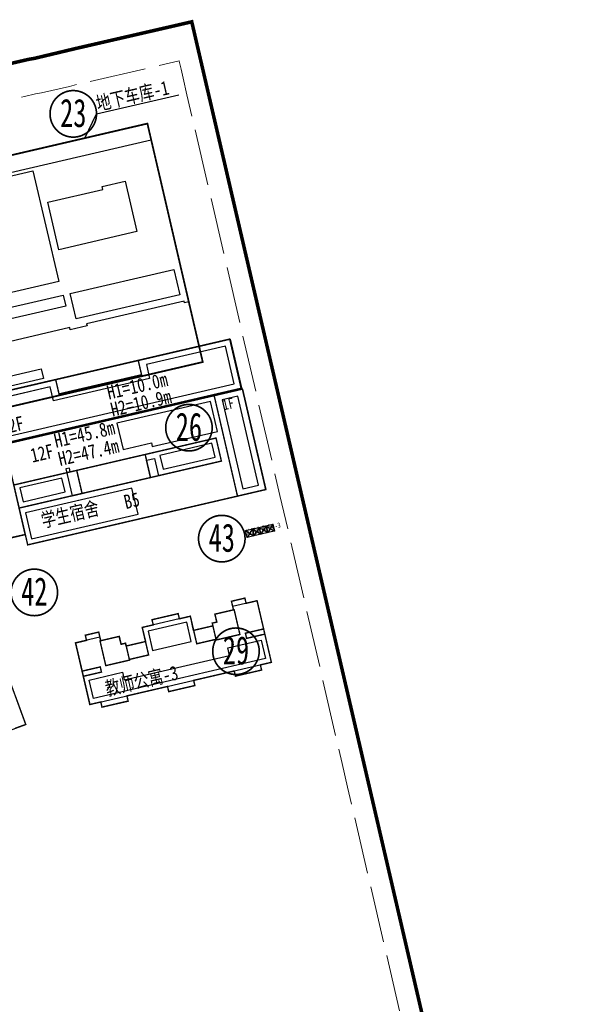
# Model space of a CAD drawing. Header units: millimetres. Extents: x 38389465 to 38395088, y 2473666 to 2480744.
# Tile 40 of 256: x 38394103 to 38394261, y 2476513 to 2476792. Entities that reach past the tile are written whole.
import ezdxf
from ezdxf.enums import TextEntityAlignment as Align

# ---------------------------------------------------------------- set-up
doc = ezdxf.new("R2010")
doc.units = ezdxf.units.MM
doc.header["$LTSCALE"] = 2
for name, pattern in [('0', [0]), ('CENTER2', [1.125, 0.75, -0.125, 0.125, -0.125]), ('DASH', [0.35, 0.25, -0.1]), ('X2', [10, 8, -2])]:
    doc.linetypes.add(name, pattern=pattern)
doc.layers.add('0核算', color=6, linetype='CONTINUOUS', plot=False)
for name, color, linetype in [('w-二期建筑', 40, 'CONTINUOUS'), ('w-文字', 7, 'CONTINUOUS'), ('w-楼栋号', 4, 'CONTINUOUS'), ('w-用地红线', 1, 'CONTINUOUS'), ('文字', 7, 'CONTINUOUS'), ('路面铺装', 143, 'CENTER2')]:
    doc.layers.add(name, color=color, linetype=linetype)
for name, color, linetype, lineweight in [('w-地下室边线', 5, 'CONTINUOUS', 9), ('w-屋顶绿化线', 126, 'CONTINUOUS', 9), ('建筑控制线', 6, '0', 9)]:
    doc.layers.add(name, color=color, linetype=linetype, lineweight=lineweight)
doc.styles.add('HZTXT', font='txt', dxfattribs={"width": 0.8})
doc.styles.add('中等线体', font='txt', dxfattribs={"width": 0.8})

msp = doc.modelspace()

# ---------------------------------------------------------------- linework, layer by layer
at = {"layer": '0核算'}
for points in [[(38394025.854, 2476656.162), (38394090.659, 2476679.899), (38394155.091, 2476694.864), (38394139.413, 2476762.368), (38394070.827, 2476746.438), (38394002.019, 2476721.234)], [(38394119.046, 2476615.348), (38394123.095, 2476597.913), (38394174.526, 2476609.858), (38394170.477, 2476627.294), (38394163.561, 2476625.688), (38394163.787, 2476624.713), (38394158.527, 2476623.492), (38394159.048, 2476621.251), (38394157.781, 2476620.957), (38394157.962, 2476620.178), (38394152.507, 2476618.911), (38394151.58, 2476622.905), (38394137.943, 2476619.737), (38394138.87, 2476615.744), (38394133.416, 2476614.477), (38394133.235, 2476615.256), (38394131.968, 2476614.962), (38394131.448, 2476617.202), (38394126.188, 2476615.981), (38394125.962, 2476616.955)], [(38394049.222, 2476590.918), (38394055.378, 2476574.11), (38394104.957, 2476592.27), (38394098.8, 2476609.078), (38394092.133, 2476606.636), (38394092.477, 2476605.697), (38394087.407, 2476603.84), (38394088.198, 2476601.68), (38394086.977, 2476601.233), (38394087.252, 2476600.482), (38394081.994, 2476598.556), (38394080.584, 2476602.406), (38394067.438, 2476597.59), (38394068.848, 2476593.74), (38394063.59, 2476591.814), (38394063.315, 2476592.566), (38394062.094, 2476592.118), (38394061.303, 2476594.278), (38394056.232, 2476592.421), (38394055.889, 2476593.36)]]:
    msp.add_lwpolyline(points, close=True, dxfattribs=at)
for points in [[(38394091.187, 2476746.344), (38394140.475, 2476757.791), (38394143.1, 2476746.492), (38394151.131, 2476711.912), (38394149.962, 2476711.641), (38394149.849, 2476712.128), (38394122.185, 2476705.703), (38394122.321, 2476705.118), (38394117.548, 2476704.01), (38394117.413, 2476704.594), (38394093.743, 2476699.097)], [(38394095.893, 2476689.839), (38394109.335, 2476692.961), (38394109.967, 2476690.238), (38394096.525, 2476687.116)]]:
    msp.add_lwpolyline(points, dxfattribs=at)
at = {"layer": '0核算', "color": 3}
for points in [[(38394083.816, 2476743.605), (38394106.999, 2476748.989), (38394114.284, 2476717.624), (38394091.101, 2476712.24), (38394087.707, 2476726.851), (38394090.727, 2476727.552), (38394089.652, 2476732.179), (38394088.337, 2476731.874), (38394087.67, 2476734.747), (38394085.965, 2476734.351), (38394085.241, 2476737.468), (38394085.631, 2476737.559), (38394085.359, 2476738.728), (38394084.972, 2476738.638)], [(38394111.216, 2476740.113), (38394126.801, 2476743.733), (38394126.62, 2476744.512), (38394133.147, 2476746.028), (38394136.45, 2476731.807), (38394114.338, 2476726.671)], [(38394146.943, 2476721.103), (38394148.617, 2476713.895), (38394119.2, 2476707.063), (38394117.526, 2476714.271), (38394146.943, 2476721.103)], [(38394115.578, 2476713.818), (38394116.302, 2476710.701), (38394092.048, 2476705.068), (38394091.324, 2476708.185), (38394115.578, 2476713.818)], [(38394161.547, 2476699.343), (38394139.143, 2476694.14), (38394140.048, 2476690.243), (38394112.774, 2476683.909), (38394111.869, 2476687.805), (38394096.479, 2476684.23), (38394097.044, 2476681.795), (38394098.945, 2476673.613), (38394164.013, 2476688.726)], [(38394166.401, 2476658.995), (38394170.881, 2476660.036), (38394165.044, 2476685.167), (38394160.564, 2476684.126)], [(38394132.506, 2476670.115), (38394140.538, 2476671.981), (38394140.787, 2476670.909), (38394159.25, 2476675.197), (38394157.281, 2476683.672), (38394130.787, 2476677.518)], [(38394143.862, 2476664.54), (38394158.57, 2476667.956), (38394157.665, 2476671.852), (38394142.957, 2476668.436)], [(38394104.217, 2476655.332), (38394116.101, 2476658.092), (38394115.196, 2476661.988), (38394103.312, 2476659.228)], [(38394106.563, 2476644.789), (38394136.759, 2476651.803), (38394135.04, 2476659.206), (38394104.844, 2476652.192)], [(38394140.89, 2476613.236), (38394151.8, 2476615.77), (38394150.533, 2476621.224), (38394139.623, 2476618.691)], [(38394162.674, 2476611.827), (38394162.176, 2476613.97), (38394171.624, 2476616.165), (38394172.846, 2476610.905), (38394124.142, 2476599.593), (38394122.921, 2476604.853), (38394132.369, 2476607.048), (38394132.867, 2476604.905)]]:
    msp.add_lwpolyline(points, close=True, dxfattribs=at)
at = {"layer": '0核算', "color": 1}
for points in [[(38394096.094, 2476685.886), (38394162.818, 2476701.383), (38394166.121, 2476687.162), (38394166.316, 2476687.207), (38394172.922, 2476658.765), (38394105.516, 2476643.109), (38394098.91, 2476671.552), (38394098.842, 2476671.844), (38394099.329, 2476671.957), (38394097.044, 2476681.795)], [(38393996.103, 2476650.165), (38393997.479, 2476646.409), (38393997.479, 2476646.409), (38394001.022, 2476636.738), (38394020.834, 2476643.995), (38394029.915, 2476619.206), (38394030.102, 2476619.274), (38394031.169, 2476616.363), (38394088.447, 2476637.344), (38394087.381, 2476640.255), (38394101, 2476645.242), (38394104.815, 2476646.128), (38394098.91, 2476671.552), (38394098.842, 2476671.844), (38394099.329, 2476671.957), (38394096.094, 2476685.886), (38394089.344, 2476684.318)], [(38394139.174, 2476667.044), (38394141.414, 2476667.564), (38394142.545, 2476662.694), (38394140.305, 2476662.174)], [(38394120.921, 2476657.672), (38394119.406, 2476664.196), (38394117.557, 2476663.764), (38394117.306, 2476664.839), (38394116.331, 2476664.613), (38394118.096, 2476657.015)]]:
    msp.add_lwpolyline(points, close=True, dxfattribs=at)
at = {"layer": 'w-二期建筑', "ltscale": 5, "const_width": 0.4, "flags": 128}
for points in [[(38394052.253, 2476670.733), (38394089.342, 2476684.318), (38394113.431, 2476689.913), (38394162.719, 2476701.36), (38394165.954, 2476687.431), (38394165.318, 2476687.284), (38394093.45, 2476670.592), (38393946.841, 2476616.89), (38393941.923, 2476630.317), (38393957.604, 2476636.061), (38393959.048, 2476632.117), (38393965.809, 2476634.594), (38393964.364, 2476638.537), (38393997.041, 2476650.507), (38394019.577, 2476658.761), (38394052.254, 2476670.731), (38394053.698, 2476666.789), (38394068.815, 2476672.326), (38394067.371, 2476676.27)], [(38394136.808, 2476695.343), (38394137.759, 2476691.251), (38394114.381, 2476685.822), (38394113.431, 2476689.913)], [(38394158.325, 2476685.349), (38394166.312, 2476687.203), (38394172.918, 2476658.76), (38394164.93, 2476656.905)], [(38394120.901, 2476607.361), (38394119.046, 2476615.348), (38394122.163, 2476616.072), (38394121.823, 2476617.534), (38394125.622, 2476618.416), (38394126.188, 2476615.981), (38394131.448, 2476617.202), (38394131.968, 2476614.962), (38394133.235, 2476615.256), (38394134.298, 2476610.678), (38394139.753, 2476611.945), (38394137.943, 2476619.737), (38394141.06, 2476620.461), (38394140.72, 2476621.923), (38394140.72, 2476621.923), (38394144.422, 2476622.782), (38394148.123, 2476623.642), (38394148.463, 2476622.181), (38394151.58, 2476622.905), (38394153.39, 2476615.112), (38394158.845, 2476616.379), (38394157.781, 2476620.957), (38394159.048, 2476621.251), (38394158.527, 2476623.492), (38394163.787, 2476624.713), (38394163.222, 2476627.149), (38394167.02, 2476628.031), (38394167.36, 2476626.57), (38394170.477, 2476627.294), (38394172.332, 2476619.306), (38394167.169, 2476618.107), (38394167.509, 2476616.646), (38394172.671, 2476617.845), (38394174.526, 2476609.858), (38394171.409, 2476609.134), (38394171.749, 2476607.673), (38394168.047, 2476606.813), (38394164.346, 2476605.953), (38394164.006, 2476607.415), (38394152.512, 2476604.745), (38394152.852, 2476603.284), (38394149.15, 2476602.424), (38394145.449, 2476601.564), (38394145.109, 2476603.026), (38394133.615, 2476600.356), (38394133.955, 2476598.895), (38394130.253, 2476598.035), (38394126.552, 2476597.175), (38394126.212, 2476598.637), (38394123.095, 2476597.913), (38394121.24, 2476605.9), (38394126.403, 2476607.099), (38394126.064, 2476608.56), (38394120.901, 2476607.361)], [(38394152.507, 2476618.911), (38394157.962, 2476620.178)], [(38394172.671, 2476617.845), (38394172.332, 2476619.306)], [(38394133.416, 2476614.477), (38394138.87, 2476615.744)], [(38394121.24, 2476605.9), (38394120.901, 2476607.361)], [(38394102.137, 2476599.97), (38394104.957, 2476592.27), (38394101.952, 2476591.17)]]:
    msp.add_lwpolyline(points, dxfattribs=at)
for points in [[(38394098.906, 2476671.549), (38394100.897, 2476662.978), (38394105.511, 2476643.106), (38394164.93, 2476656.905), (38394162.51, 2476667.328), (38394158.325, 2476685.349)], [(38394160.367, 2476666.83), (38394140.301, 2476662.17), (38394138.785, 2476668.696), (38394158.852, 2476673.356)], [(38394101.025, 2476645.144), (38394087.416, 2476640.159), (38394078.404, 2476664.763), (38394093.509, 2476670.296), (38394098.906, 2476671.549), (38394104.833, 2476646.029)], [(38394138.785, 2476668.696), (38394119.401, 2476664.195), (38394120.917, 2476657.669), (38394140.301, 2476662.17)], [(38394120.917, 2476657.669), (38394103.091, 2476653.529), (38394101.576, 2476660.055), (38394119.401, 2476664.195)], [(38394158.89, 2476616.184), (38394165.611, 2476617.745), (38394163.982, 2476624.759), (38394158.527, 2476623.492), (38394159.048, 2476621.251), (38394157.781, 2476620.957)], [(38394134.343, 2476610.483), (38394127.622, 2476608.922), (38394125.993, 2476615.935), (38394131.448, 2476617.202), (38394131.968, 2476614.962), (38394133.235, 2476615.256)]]:
    msp.add_lwpolyline(points, close=True, dxfattribs=at)
at = {"layer": 'w-二期建筑', "const_width": 0.2, "flags": 128}
msp.add_lwpolyline([(38394175.437, 2476647.028), (38394174.984, 2476648.976), (38394167.192, 2476647.165), (38394167.645, 2476645.217)], close=True, dxfattribs=at)
at = {"layer": 'w-二期建筑', "flags": 128}
for points in [[(38394169.14, 2476647.618), (38394171.088, 2476648.071), (38394171.541, 2476646.123), (38394169.593, 2476645.67), (38394169.14, 2476647.618), (38394171.541, 2476646.123), (38394171.088, 2476648.071), (38394169.593, 2476645.67)], [(38394171.088, 2476648.071), (38394173.036, 2476648.523), (38394173.489, 2476646.575), (38394171.541, 2476646.123), (38394171.088, 2476648.071), (38394173.489, 2476646.575), (38394173.036, 2476648.523), (38394171.541, 2476646.123)], [(38394173.036, 2476648.523), (38394174.984, 2476648.976), (38394175.437, 2476647.028), (38394173.489, 2476646.575), (38394173.036, 2476648.523), (38394175.437, 2476647.028), (38394174.984, 2476648.976), (38394173.489, 2476646.575)], [(38394167.192, 2476647.165), (38394169.14, 2476647.618), (38394169.593, 2476645.67), (38394167.645, 2476645.217), (38394167.192, 2476647.165), (38394169.593, 2476645.67), (38394169.14, 2476647.618), (38394167.645, 2476645.217)]]:
    msp.add_lwpolyline(points, dxfattribs=at)
at = {"layer": 'w-地下室边线', "linetype": 'DASH', "ltscale": 5, "const_width": 0.5, "flags": 128}
msp.add_lwpolyline([(38394155.091, 2476694.864), (38394139.413, 2476762.368), (38394070.827, 2476746.438), (38394002.019, 2476721.234), (38394025.854, 2476656.162), (38394090.659, 2476679.899)], close=True, dxfattribs=at)
at = {"layer": 'w-屋顶绿化线'}
for points in [[(38394111.868, 2476687.807), (38394089.829, 2476682.688), (38394069.365, 2476675.192), (38394070.741, 2476671.436), (38394052.337, 2476664.695), (38394050.962, 2476668.449), (38394022.041, 2476657.855), (38394023.416, 2476654.099), (38394000.13, 2476645.57), (38394002.503, 2476639.091), (38394092.964, 2476672.226), (38394164.012, 2476688.727), (38394161.546, 2476699.345), (38394139.142, 2476694.141), (38394140.047, 2476690.245), (38394112.773, 2476683.911)], [(38394166.401, 2476658.995), (38394170.881, 2476660.036), (38394165.044, 2476685.167), (38394160.564, 2476684.126)], [(38394159.25, 2476675.196), (38394157.282, 2476683.671), (38394130.787, 2476677.518), (38394132.506, 2476670.115), (38394140.538, 2476671.98), (38394140.787, 2476670.909)], [(38394143.862, 2476664.54), (38394158.57, 2476667.956), (38394157.665, 2476671.852), (38394142.957, 2476668.436)], [(38394104.217, 2476655.332), (38394116.101, 2476658.092), (38394115.196, 2476661.988), (38394103.312, 2476659.228)], [(38394106.563, 2476644.789), (38394136.759, 2476651.802), (38394135.04, 2476659.205), (38394104.844, 2476652.192)]]:
    msp.add_lwpolyline(points, close=True, dxfattribs=at)
at = {"layer": 'w-屋顶绿化线', "linetype": 'ByBlock'}
for points in [[(38394140.89, 2476613.236), (38394151.8, 2476615.77), (38394150.533, 2476621.224), (38394139.623, 2476618.691)], [(38394124.142, 2476599.593), (38394172.846, 2476610.905), (38394171.624, 2476616.165), (38394162.176, 2476613.97), (38394162.674, 2476611.827), (38394132.867, 2476604.905), (38394132.369, 2476607.048), (38394122.921, 2476604.853)]]:
    msp.add_lwpolyline(points, close=True, dxfattribs=at)
at = {"layer": 'w-文字', "flags": 128}
msp.add_lwpolyline([(38394121.705, 2476758.255), (38394125.006, 2476765.119), (38394148.297, 2476770.528)], dxfattribs=at)
at = {"layer": 'w-楼栋号', "linetype": 'Continuous', "const_width": 0.471}
for points in [[(38394125.006, 2476765.119, 1), (38394111.829, 2476765.119, 1)], [(38394157.766, 2476676.284, 1), (38394144.59, 2476676.284, 1)], [(38394167.074, 2476644.875, 1), (38394153.898, 2476644.875, 1)], [(38394113.966, 2476629.652, 1), (38394100.789, 2476629.652, 1)], [(38394171.089, 2476612.995, 1), (38394157.913, 2476612.995, 1)]]:
    msp.add_lwpolyline(points, format="xyb", close=True, dxfattribs=at)
at = {"layer": 'w-用地红线', "linetype": 'CENTER2', "ltscale": 10, "const_width": 1, "flags": 128}
msp.add_lwpolyline([(38393859.738, 2476708.042), (38393859.731, 2476708.053), (38393855.932, 2476714.364), (38393874.694, 2476721.66), (38393893.701, 2476728.288), (38393894.11, 2476728.423), (38393894.714, 2476728.621), (38393895.317, 2476728.818), (38393895.922, 2476729.015), (38393896.526, 2476729.211), (38393897.131, 2476729.407), (38393897.736, 2476729.602), (38393898.342, 2476729.796), (38393898.948, 2476729.99), (38393899.554, 2476730.183), (38393900.146, 2476730.371), (38393900.754, 2476730.563), (38393901.361, 2476730.755), (38393901.969, 2476730.946), (38393902.577, 2476731.137), (38393903.186, 2476731.327), (38393903.795, 2476731.516), (38393904.404, 2476731.705), (38393905.014, 2476731.893), (38393905.624, 2476732.081), (38393906.234, 2476732.269), (38393906.845, 2476732.456), (38393907.456, 2476732.642), (38393908.068, 2476732.828), (38393908.679, 2476733.013), (38393909.292, 2476733.198), (38393909.904, 2476733.382), (38393910.517, 2476733.566), (38393911.13, 2476733.749), (38393911.744, 2476733.932), (38393912.357, 2476734.115), (38393912.972, 2476734.296), (38393913.586, 2476734.478), (38393914.201, 2476734.659), (38393914.816, 2476734.839), (38393915.432, 2476735.019), (38393916.048, 2476735.198), (38393916.664, 2476735.377), (38393917.28, 2476735.556), (38393917.897, 2476735.734), (38393918.514, 2476735.912), (38393918.736, 2476735.976), (38393919.132, 2476736.089), (38393919.75, 2476736.266), (38393920.368, 2476736.442), (38393920.986, 2476736.618), (38393921.605, 2476736.793), (38393922.224, 2476736.968), (38393922.844, 2476737.143), (38393923.463, 2476737.317), (38393924.083, 2476737.49), (38393924.704, 2476737.664), (38393925.324, 2476737.837), (38393925.945, 2476738.009), (38393926.566, 2476738.181), (38393927.188, 2476738.353), (38393927.81, 2476738.524), (38393928.432, 2476738.695), (38393929.055, 2476738.865), (38393929.677, 2476739.035), (38393930.3, 2476739.205), (38393930.924, 2476739.374), (38393931.547, 2476739.543), (38393932.171, 2476739.711), (38393932.796, 2476739.879), (38393933.42, 2476740.047), (38393934.045, 2476740.214), (38393934.67, 2476740.381), (38393935.295, 2476740.548), (38393935.921, 2476740.714), (38393936.547, 2476740.88), (38393937.173, 2476741.046), (38393937.8, 2476741.211), (38393938.427, 2476741.376), (38393939.054, 2476741.541), (38393939.681, 2476741.705), (38393940.309, 2476741.869), (38393940.937, 2476742.032), (38393941.565, 2476742.195), (38393942.194, 2476742.358), (38393942.822, 2476742.521), (38393943.451, 2476742.683), (38393944.081, 2476742.845), (38393944.71, 2476743.007), (38393945.34, 2476743.168), (38393945.97, 2476743.329), (38393946.601, 2476743.49), (38393947.231, 2476743.65), (38393947.862, 2476743.81), (38393948.493, 2476743.97), (38393949.125, 2476744.13), (38393949.756, 2476744.289), (38393950.388, 2476744.448), (38393951.021, 2476744.607), (38393952.286, 2476744.924), (38393952.919, 2476745.082), (38393954.186, 2476745.397), (38393954.819, 2476745.554), (38393956.088, 2476745.868), (38393956.722, 2476746.024), (38393957.992, 2476746.337), (38393958.627, 2476746.493), (38393959.898, 2476746.803), (38393960.534, 2476746.959), (38393961.807, 2476747.268), (38393963.081, 2476747.577), (38393964.355, 2476747.885), (38393965.631, 2476748.193), (38393966.907, 2476748.499), (38393968.185, 2476748.805), (38393969.463, 2476749.11), (38393970.742, 2476749.415), (38393972.022, 2476749.719), (38393973.303, 2476750.022), (38393974.585, 2476750.325), (38393975.868, 2476750.628), (38393977.152, 2476750.929), (38393978.436, 2476751.231), (38393978.718, 2476751.297), (38393977.403, 2476745.188), (38393977.622, 2476744.214), (38393977.805, 2476743.398), (38394027.164, 2476759.929), (38394049.89, 2476766.158), (38394051.537, 2476766.609), (38394060.229, 2476768.991), (38394060.245, 2476768.995), (38394090.226, 2476776.725), (38394099.166, 2476779.03), (38394102.337, 2476779.759), (38394105.816, 2476780.559), (38394107.426, 2476780.828), (38394114.984, 2476782.631), (38394119.236, 2476783.646), (38394151.974, 2476791.174), (38394153.282, 2476785.541), (38394154.25, 2476781.373), (38394154.775, 2476779.114), (38394155.37, 2476776.553), (38394156.453, 2476771.89), (38394157.481, 2476767.465), (38394182.809, 2476658.41), (38394185.122, 2476648.453), (38394185.79, 2476645.579), (38394186.026, 2476644.562), (38394186.146, 2476644.046), (38394198.773, 2476589.681), (38394200.426, 2476582.562), (38394201.969, 2476575.92), (38394222.454, 2476487.718), (38394227.127, 2476467.601), (38394227.897, 2476464.286), (38394228.416, 2476462.048), (38394241.257, 2476406.764), (38394244.481, 2476392.882), (38394245.041, 2476390.47), (38394252.412, 2476358.736), (38394257.574, 2476336.509), (38394259.938, 2476326.33), (38394260.94, 2476317.138), (38394239.964, 2476296.526), (38394131.858, 2476190.294), (38394123.042, 2476181.631), (38394114.409, 2476173.148), (38394086.333, 2476145.558), (38394079.444, 2476153.247), (38394070.015, 2476163.772), (38394056.053, 2476180.035), (38394054.085, 2476182.327), (38394052.332, 2476184.458), (38394038.549, 2476201.212), (38394034.403, 2476206.362), (38393935.313, 2476329.445), (38393930.063, 2476335.965), (38393922.31, 2476345.596), (38393869.791, 2476410.832), (38393856.47, 2476427.378), (38393823.475, 2476468.362), (38393725.829, 2476589.651), (38393724.689, 2476591.066), (38393716.817, 2476605.057), (38393714.119, 2476620.79), (38393714.219, 2476621.3), (38393715.742, 2476629.054), (38393717.85, 2476639.783), (38393720.125, 2476643.137), (38393722.231, 2476646.243), (38393728.516, 2476655.51), (38393744.622, 2476665.876), (38393802.231, 2476687.655), (38393859.735, 2476708.047)], close=True, dxfattribs=at)
msp.add_lwpolyline([(38393859.738, 2476708.042), (38393859.731, 2476708.053), (38393855.932, 2476714.364), (38393874.694, 2476721.66), (38393893.701, 2476728.288), (38393894.11, 2476728.423), (38393894.714, 2476728.621), (38393895.317, 2476728.818), (38393895.922, 2476729.015), (38393896.526, 2476729.211), (38393897.131, 2476729.407), (38393897.736, 2476729.602), (38393898.342, 2476729.796), (38393898.948, 2476729.99), (38393899.554, 2476730.183), (38393900.146, 2476730.371), (38393900.754, 2476730.563), (38393901.361, 2476730.755), (38393901.969, 2476730.946), (38393902.577, 2476731.137), (38393903.186, 2476731.327), (38393903.795, 2476731.516), (38393904.404, 2476731.705), (38393905.014, 2476731.893), (38393905.624, 2476732.081), (38393906.234, 2476732.269), (38393906.845, 2476732.456), (38393907.456, 2476732.642), (38393908.068, 2476732.828), (38393908.679, 2476733.013), (38393909.292, 2476733.198), (38393909.904, 2476733.382), (38393910.517, 2476733.566), (38393911.13, 2476733.749), (38393911.744, 2476733.932), (38393912.357, 2476734.115), (38393912.972, 2476734.296), (38393913.586, 2476734.478), (38393914.201, 2476734.659), (38393914.816, 2476734.839), (38393915.432, 2476735.019), (38393916.048, 2476735.198), (38393916.664, 2476735.377), (38393917.28, 2476735.556), (38393917.897, 2476735.734), (38393918.514, 2476735.912), (38393918.736, 2476735.976), (38393919.132, 2476736.089), (38393919.75, 2476736.266), (38393920.368, 2476736.442), (38393920.986, 2476736.618), (38393921.605, 2476736.793), (38393922.224, 2476736.968), (38393922.844, 2476737.143), (38393923.463, 2476737.317), (38393924.083, 2476737.49), (38393924.704, 2476737.664), (38393925.324, 2476737.837), (38393925.945, 2476738.009), (38393926.566, 2476738.181), (38393927.188, 2476738.353), (38393927.81, 2476738.524), (38393928.432, 2476738.695), (38393929.055, 2476738.865), (38393929.677, 2476739.035), (38393930.3, 2476739.205), (38393930.924, 2476739.374), (38393931.547, 2476739.543), (38393932.171, 2476739.711), (38393932.796, 2476739.879), (38393933.42, 2476740.047), (38393934.045, 2476740.214), (38393934.67, 2476740.381), (38393935.295, 2476740.548), (38393935.921, 2476740.714), (38393936.547, 2476740.88), (38393937.173, 2476741.046), (38393937.8, 2476741.211), (38393938.427, 2476741.376), (38393939.054, 2476741.541), (38393939.681, 2476741.705), (38393940.309, 2476741.869), (38393940.937, 2476742.032), (38393941.565, 2476742.195), (38393942.194, 2476742.358), (38393942.822, 2476742.521), (38393943.451, 2476742.683), (38393944.081, 2476742.845), (38393944.71, 2476743.007), (38393945.34, 2476743.168), (38393945.97, 2476743.329), (38393946.601, 2476743.49), (38393947.231, 2476743.65), (38393947.862, 2476743.81), (38393948.493, 2476743.97), (38393949.125, 2476744.13), (38393949.756, 2476744.289), (38393950.388, 2476744.448), (38393951.021, 2476744.607), (38393952.286, 2476744.924), (38393952.919, 2476745.082), (38393954.186, 2476745.397), (38393954.819, 2476745.554), (38393956.088, 2476745.868), (38393956.722, 2476746.024), (38393957.992, 2476746.337), (38393958.627, 2476746.493), (38393959.898, 2476746.803), (38393960.534, 2476746.959), (38393961.807, 2476747.268), (38393963.081, 2476747.577), (38393964.355, 2476747.885), (38393965.631, 2476748.193), (38393966.907, 2476748.499), (38393968.185, 2476748.805), (38393969.463, 2476749.11), (38393970.742, 2476749.415), (38393972.022, 2476749.719), (38393973.303, 2476750.022), (38393974.585, 2476750.325), (38393975.868, 2476750.628), (38393977.152, 2476750.929), (38393978.436, 2476751.231), (38393978.718, 2476751.297), (38393977.403, 2476745.188), (38393977.622, 2476744.214), (38393977.805, 2476743.398), (38394027.164, 2476759.929), (38394049.89, 2476766.158), (38394051.537, 2476766.609), (38394060.229, 2476768.991), (38394060.245, 2476768.995), (38394090.226, 2476776.725), (38394099.166, 2476779.03), (38394102.337, 2476779.759), (38394105.816, 2476780.559), (38394107.426, 2476780.828), (38394114.984, 2476782.631), (38394119.236, 2476783.646), (38394151.974, 2476791.174), (38394153.282, 2476785.541), (38394154.25, 2476781.373), (38394154.775, 2476779.114), (38394155.37, 2476776.553), (38394156.453, 2476771.89), (38394157.481, 2476767.465), (38394182.809, 2476658.41), (38394185.122, 2476648.453), (38394185.79, 2476645.579), (38394186.026, 2476644.562), (38394186.146, 2476644.046), (38394198.773, 2476589.681), (38394200.426, 2476582.562), (38394201.969, 2476575.92), (38394222.454, 2476487.718), (38394227.127, 2476467.601), (38394227.897, 2476464.286), (38394228.416, 2476462.048), (38394241.257, 2476406.764), (38394244.481, 2476392.882), (38394245.041, 2476390.47), (38394252.412, 2476358.736), (38394257.574, 2476336.509), (38394259.938, 2476326.33), (38394260.94, 2476317.138), (38394239.964, 2476296.526), (38394131.858, 2476190.294), (38394123.042, 2476181.631), (38394114.409, 2476173.148), (38394086.333, 2476145.558), (38394079.444, 2476153.247), (38394070.015, 2476163.772), (38394056.053, 2476180.035), (38394054.085, 2476182.327), (38394052.332, 2476184.458), (38394038.549, 2476201.212), (38394034.403, 2476206.362), (38393935.313, 2476329.445), (38393930.063, 2476335.965), (38393922.31, 2476345.596), (38393869.791, 2476410.832), (38393856.47, 2476427.378), (38393823.475, 2476468.362), (38393725.829, 2476589.651), (38393724.689, 2476591.066), (38393716.817, 2476605.057), (38393714.119, 2476620.79), (38393714.219, 2476621.3), (38393715.742, 2476629.054), (38393717.85, 2476639.783), (38393720.125, 2476643.137), (38393722.231, 2476646.243), (38393728.516, 2476655.51), (38393744.622, 2476665.876), (38393802.231, 2476687.655), (38393859.735, 2476708.047)], close=True, dxfattribs=at)
at = {"layer": '建筑控制线', "linetype": 'X2', "flags": 128}
msp.add_lwpolyline([(38394148.388, 2476780.089), (38394148.405, 2476780.016), (38394148.93, 2476777.756), (38394149.525, 2476775.195), (38394150.608, 2476770.533), (38394151.636, 2476766.108), (38394176.964, 2476657.053), (38394179.277, 2476647.096), (38394179.945, 2476644.221), (38394180.181, 2476643.206), (38394180.302, 2476642.687), (38394192.928, 2476588.324), (38394194.581, 2476581.205), (38394196.124, 2476574.563), (38394216.609, 2476486.361), (38394221.282, 2476466.244), (38394222.052, 2476462.929), (38394222.571, 2476460.693), (38394235.412, 2476405.407), (38394238.636, 2476391.525), (38394239.196, 2476389.113), (38394246.567, 2476357.379), (38394251.729, 2476335.152), (38394254.012, 2476325.323), (38394254.66, 2476319.379), (38394235.758, 2476300.806), (38394127.652, 2476194.574), (38394118.836, 2476185.911), (38394110.203, 2476177.428), (38394092.419, 2476159.951, -0.0157884), (38394070.005, 2476186.06), (38393835.159, 2476477.769), (38393742.214, 2476593.216), (38393750.357, 2476640.435, -0.0679027), (38393757.255, 2476646.094), (38393767.99, 2476652.696), (38393785.025, 2476663.174), (38393802.061, 2476673.652), (38393819.096, 2476684.13), (38393831.15, 2476691.544), (38393862.892, 2476702.801)], format="xyb", dxfattribs=at)
msp.add_lwpolyline([(38393861.166, 2476705.67), (38393878.153, 2476712.276), (38393896.914, 2476718.818), (38393897.234, 2476718.924), (38393897.824, 2476719.117), (38393898.422, 2476719.313), (38393899.013, 2476719.505), (38393899.612, 2476719.7), (38393900.205, 2476719.892), (38393900.794, 2476720.081), (38393901.39, 2476720.272), (38393901.989, 2476720.464), (38393902.588, 2476720.655), (38393903.165, 2476720.838), (38393903.765, 2476721.027), (38393904.367, 2476721.218), (38393904.966, 2476721.406), (38393905.564, 2476721.594), (38393906.157, 2476721.779), (38393906.759, 2476721.966), (38393907.358, 2476722.152), (38393907.959, 2476722.337), (38393908.569, 2476722.525), (38393909.17, 2476722.71), (38393909.764, 2476722.892), (38393910.368, 2476723.076), (38393910.97, 2476723.259), (38393911.576, 2476723.442), (38393912.176, 2476723.623), (38393912.783, 2476723.806), (38393913.384, 2476723.986), (38393913.99, 2476724.167), (38393914.6, 2476724.349), (38393915.199, 2476724.528), (38393915.804, 2476724.706), (38393916.418, 2476724.888), (38393917.017, 2476725.064), (38393917.625, 2476725.242), (38393918.229, 2476725.419), (38393918.838, 2476725.595), (38393919.454, 2476725.774), (38393920.061, 2476725.951), (38393920.668, 2476726.126), (38393921.285, 2476726.304), (38393921.493, 2476726.364), (38393921.876, 2476726.473), (38393922.496, 2476726.651), (38393923.107, 2476726.825), (38393923.715, 2476726.998), (38393924.325, 2476727.17), (38393924.944, 2476727.345), (38393925.555, 2476727.518), (38393926.159, 2476727.688), (38393926.775, 2476727.86), (38393927.396, 2476728.034), (38393928.002, 2476728.203), (38393928.614, 2476728.372), (38393929.235, 2476728.544), (38393929.846, 2476728.713), (38393930.46, 2476728.882), (38393931.073, 2476729.05), (38393931.687, 2476729.218), (38393932.313, 2476729.389), (38393932.923, 2476729.555), (38393933.538, 2476729.722), (38393934.155, 2476729.89), (38393934.77, 2476730.055), (38393935.391, 2476730.222), (38393936.01, 2476730.389), (38393936.626, 2476730.553), (38393937.251, 2476730.72), (38393937.867, 2476730.885), (38393938.484, 2476731.048), (38393939.11, 2476731.214), (38393939.727, 2476731.378), (38393940.345, 2476731.541), (38393940.972, 2476731.706), (38393941.591, 2476731.869), (38393942.211, 2476732.031), (38393942.828, 2476732.192), (38393943.449, 2476732.353), (38393944.077, 2476732.516), (38393944.702, 2476732.678), (38393945.325, 2476732.84), (38393945.945, 2476732.999), (38393946.571, 2476733.16), (38393947.195, 2476733.321), (38393947.816, 2476733.48), (38393948.446, 2476733.641), (38393949.068, 2476733.799), (38393949.692, 2476733.958), (38393950.319, 2476734.117), (38393950.95, 2476734.277), (38393951.573, 2476734.435), (38393952.199, 2476734.592), (38393952.827, 2476734.75), (38393953.457, 2476734.909), (38393954.716, 2476735.224), (38393955.34, 2476735.38), (38393956.598, 2476735.693), (38393957.226, 2476735.848), (38393958.483, 2476736.159), (38393959.111, 2476736.314), (38393960.385, 2476736.628), (38393961.004, 2476736.78), (38393962.273, 2476737.09), (38393962.904, 2476737.244), (38393964.165, 2476737.55), (38393965.438, 2476737.859), (38393966.704, 2476738.165), (38393967.97, 2476738.471), (38393968.626, 2476738.628), (38393970.472, 2476730.397), (38394030.075, 2476750.359), (38394052.533, 2476756.514), (38394054.178, 2476756.964), (38394062.791, 2476759.325), (38394092.722, 2476767.042), (38394101.535, 2476769.314), (38394104.577, 2476770.013), (38394107.762, 2476770.746), (38394109.412, 2476771.022), (38394117.304, 2476772.904), (38394121.517, 2476773.91), (38394148.388, 2476780.089)], dxfattribs=at)
at = {"layer": '路面铺装', "linetype": 'ByBlock', "flags": 128}
msp.add_lwpolyline([(38394126.552, 2476597.175), (38394133.955, 2476598.895)], dxfattribs=at)

# ---------------------------------------------------------------- texts
at = {"layer": 'w-文字', "style": '中等线体', "width": 0.8}
for s, height, rotation, p in [('地下车库-1', 4, 13.07553, (38394125.386, 2476765.963)), ('H2=10.9m', 4, 13.07641, (38394129.544, 2476679.372)), ('1F', 3, 13.07553, (38394161.049, 2476681.196)), ('2F', 4, 13.07553, (38394100.51, 2476674.779)), ('H2=47.4m', 4, 13.07641, (38394114.69, 2476665.407)), ('12F', 4, 13.07641, (38394106.818, 2476666.373)), ('B5', 4, 13.07641, (38394133.289, 2476653.216)), ('学生宿舍', 4, 13.07641, (38394109.858, 2476647.974)), ('教师公寓-3', 4, 13.07496, (38394127.995, 2476600.366))]:
    msp.add_text(s, height=height, rotation=rotation, dxfattribs=at).set_placement(p)
at = {"layer": 'w-文字', "color": 6, "style": '中等线体', "width": 0.8}
for s, p in [('H1=10.0m', (38394128.495, 2476684.222)), ('H1=45.8m', (38394113.53, 2476670.562))]:
    msp.add_text(s, height=4, rotation=13.07641, dxfattribs=at).set_placement(p)
at = {"layer": 'w-楼栋号', "linetype": 'Continuous', "style": 'HZTXT', "width": 0.655114}
for s, p, p2 in [('23', (38394114.691, 2476761.392), (38394122.144, 2476761.392)), ('26', (38394147.451, 2476672.558), (38394154.905, 2476672.558)), ('43', (38394156.759, 2476641.148), (38394164.213, 2476641.148)), ('42', (38394103.651, 2476625.925), (38394111.104, 2476625.925)), ('29', (38394160.774, 2476609.268), (38394168.228, 2476609.268))]:
    msp.add_text(s, height=8, rotation=0.00001, dxfattribs=at).set_placement(p, p2, align=Align.FIT)
at = {"layer": '文字', "style": '中等线体', "width": 0.7}
msp.add_text('垃圾收集点C-3', height=1.5, rotation=13.29271, dxfattribs=at).set_placement((38394167.603, 2476645.788))

doc.saveas('drawing.dxf')
